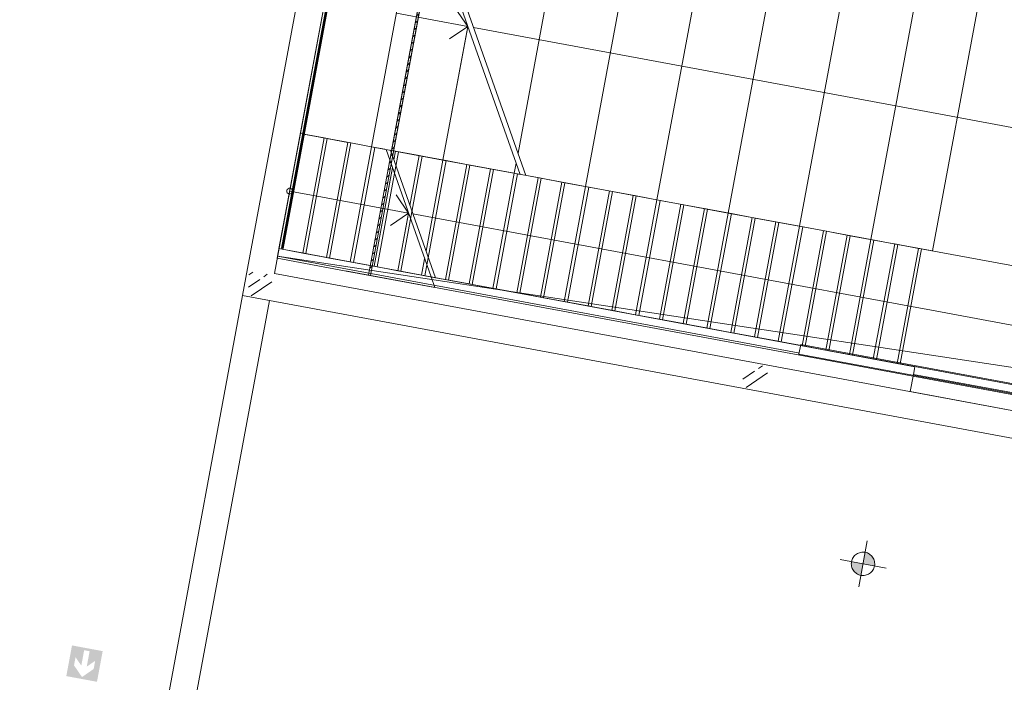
# Model space of a CAD drawing. Header units: metres. Extents: x -499360 to 60282433, y -11592314 to 5708004.
# Tile 37 of 128: x 32353345 to 32353358, y 5707912 to 5707921. Entities that reach past the tile are written whole.
import ezdxf

# ---------------------------------------------------------------- set-up
doc = ezdxf.new("R2010")
doc.units = ezdxf.units.M
doc.header["$LTSCALE"] = 0.75
doc.set_wipeout_variables(frame=1)
doc.layers.get('0').update_dxf_attribs({"linetype": 'CONTINUOUS'})
for name, color, linetype, lineweight in [('10417023$0$#9_002_GES I Übersicht Erdgeschoss_1_108_Treppen.A', 7, 'CONTINUOUS', 25), ('10417023$0$#9_002_GES I Übersicht Erdgeschoss_1_202_Innenwandbekleidung.A', 7, 'CONTINUOUS', 25), ('10417023$0$#9_002_GES I Übersicht Erdgeschoss_1_607b_Brandschutz 1_100', 7, 'CONTINUOUS', 25), ('10417023$0$#9_002_GES I Übersicht Erdgeschoss_1_Neubau_103_Stützen.A', 7, 'CONTINUOUS', 25), ('10417023$0$#9_002_GES I Übersicht Erdgeschoss_1_Neubau_104_Decken.A', 7, 'CONTINUOUS', 25), ('10417023$0$#9_002_GES I Übersicht Erdgeschoss_1_Neubau_105_Unterzug.A', 7, 'CONTINUOUS', 25), ('10417023$0$#9_002_GES I Übersicht Erdgeschoss_1_Neubau_108_Treppen.A', 7, 'CONTINUOUS', 25), ('10417023$0$#9_002_GES I Übersicht Erdgeschoss_1_Neubau_502_Bemaßung 1_100.A', 7, 'CONTINUOUS', 25), ('10417023$0$Keine', 7, 'CONTINUOUS', 13)]:
    doc.layers.add(name, color=color, linetype=linetype, lineweight=lineweight)
pattern_1 = [(44.99999999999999, (0, 0), (-0.1697056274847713, 0.1697056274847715), []), (44.99999999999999, (-0.08485281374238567, 0.08485281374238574), (-0.1697056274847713, 0.1697056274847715), [0.18, -0.05999999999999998])]

# ---------------------------------------------------------------- blocks, each defined once
blk = doc.blocks.new('10417023$0$#9_MKO_LP5_ARC_GES_UP_00_002_P_G_modell (3D)')
at = {"layer": '10417023$0$#9_002_GES I Übersicht Erdgeschoss_1_108_Treppen.A', "linetype": 'Continuous', "lineweight": 5, "true_color": 0xff0000}
h = blk.add_hatch(dxfattribs=at)
h.set_pattern_fill('#9_HOLZ__VOLLHOLZ__HIRNHO', color=1, style=0, pattern_type=2)
h.set_pattern_definition([(10, (0, 0), (-0.01562833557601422, 0.08863269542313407), [])])
h.paths.add_polyline_path([(-32353494.23381297, -5707802.629020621), (-32353494.23381297, -5707797.520586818), (-32353494.25943706, -5707797.520586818), (-32353494.25943706, -5707802.629020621)])
at = {"layer": '10417023$0$#9_002_GES I Übersicht Erdgeschoss_1_607b_Brandschutz 1_100', "linetype": 'Continuous', "lineweight": 0, "true_color": 0xff0000}
h = blk.add_hatch(color=1, dxfattribs=at)
h.paths.add_polyline_path([(-32353497.12996534, -5707807.990529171), (-32353497.12997311, -5707808.390529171), (-32353496.72997311, -5707808.390536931), (-32353496.72996534, -5707807.990536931)])
h.paths.add_polyline_path([(-32353496.96547958, -5707808.022483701), (-32353496.89445235, -5707808.022485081), (-32353496.89445625, -5707808.223488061), (-32353496.80199149, -5707808.130545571), (-32353496.80199356, -5707808.236892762), (-32353496.92997262, -5707808.36553305), (-32353497.05794669, -5707808.23688779), (-32353497.05794463, -5707808.130540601), (-32353496.96548348, -5707808.223486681)])
at = {"layer": '10417023$0$#9_002_GES I Übersicht Erdgeschoss_1_Neubau_103_Stützen.A', "linetype": 'Continuous', "lineweight": 5, "true_color": 0xff0000}
h = blk.add_hatch(dxfattribs=at)
h.set_pattern_fill('#9_BETON__STAHLBETON_0001', color=1, style=0, pattern_type=2)
h.set_pattern_definition(pattern_1)
edge = h.paths.add_edge_path()
edge.add_arc((-32353495.62381294, -5707803.00457689), 0.175, 180, 270)
edge.add_arc((-32353495.62381294, -5707803.00457689), 0.175, 270, 360)
edge.add_arc((-32353495.62381294, -5707803.00457689), 0.175, 0, 90)
edge.add_arc((-32353495.62381294, -5707803.00457689), 0.175, 90, 180)
h = blk.add_hatch(dxfattribs=at)
h.set_pattern_fill('#9_BETON__STAHLBETON_0001', color=1, style=0, pattern_type=2)
h.set_pattern_definition(pattern_1)
edge = h.paths.add_edge_path()
edge.add_arc((-32353489.15881512, -5707803.00457689), 0.175, 180, 270)
edge.add_arc((-32353489.15881512, -5707803.00457689), 0.175, 270, 360)
edge.add_arc((-32353489.15881512, -5707803.00457689), 0.175, 0, 90)
edge.add_arc((-32353489.15881512, -5707803.00457689), 0.175, 90, 180)
at = {"layer": '10417023$0$#9_002_GES I Übersicht Erdgeschoss_1_Neubau_502_Bemaßung 1_100.A', "linetype": 'Continuous', "lineweight": 0, "true_color": 0xff0000}
for points in [[(-32353487.35027044, -5707805.110787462), (-32353487.20027044, -5707805.110787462), (-32353487.2116885, -5707805.053384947), (-32353487.24420442, -5707805.004721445), (-32353487.29286792, -5707804.972205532), (-32353487.35027044, -5707804.960787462)], [(-32353487.35027044, -5707805.110787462), (-32353487.50027043, -5707805.110787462), (-32353487.48885236, -5707805.168189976), (-32353487.45633645, -5707805.216853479), (-32353487.40767295, -5707805.249369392), (-32353487.35027044, -5707805.260787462)]]:
    blk.add_hatch(color=1, dxfattribs=at).paths.add_polyline_path(points)
at = {"layer": '10417023$0$#9_002_GES I Übersicht Erdgeschoss_1_108_Treppen.A', "color": 1, "linetype": 'Continuous', "lineweight": 18, "true_color": 0xff0000}
for p, q in [((-32353495.40943702, -5707797.62487689), (-32353495.40943702, -5707801.004479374)), ((-32353487.20566295, -5707801.004479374), (-32353487.20566295, -5707797.62487689)), ((-32353495.40943702, -5707802.504374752), (-32353495.40943702, -5707801.004479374)), ((-32353495.40943702, -5707801.004479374), (-32353495.09958553, -5707801.004479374)), ((-32353495.09958553, -5707802.504374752), (-32353495.09958553, -5707801.004479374)), ((-32353495.09943702, -5707802.504374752), (-32353495.09943702, -5707801.004479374)), ((-32353495.09943702, -5707801.004479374), (-32353494.78953358, -5707801.004479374)), ((-32353494.78953358, -5707802.504374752), (-32353494.78953358, -5707801.004479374)), ((-32353494.78943702, -5707802.504374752), (-32353494.78943702, -5707801.004479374)), ((-32353494.78943702, -5707801.004479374), (-32353494.47948163, -5707801.004479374)), ((-32353494.47948163, -5707802.504374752), (-32353494.47948163, -5707801.004479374)), ((-32353494.47943702, -5707802.504374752), (-32353494.47943702, -5707801.004479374)), ((-32353494.47943702, -5707801.004479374), (-32353494.16943702, -5707801.004479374)), ((-32353494.16943702, -5707801.004479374), (-32353493.85943702, -5707801.004479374)), ((-32353494.16943702, -5707802.504374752), (-32353494.16943702, -5707801.004479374)), ((-32353493.85943702, -5707801.004479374), (-32353493.54943702, -5707801.004479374)), ((-32353493.85943702, -5707802.504374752), (-32353493.85943702, -5707801.004479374)), ((-32353493.54943702, -5707801.004479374), (-32353493.23943702, -5707801.004479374)), ((-32353493.54943702, -5707802.504374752), (-32353493.54943702, -5707801.004479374)), ((-32353493.23943702, -5707801.004479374), (-32353492.92943702, -5707801.004479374)), ((-32353493.23943702, -5707802.504374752), (-32353493.23943702, -5707801.004479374)), ((-32353492.92943702, -5707802.504374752), (-32353492.92943702, -5707801.004479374)), ((-32353492.92943702, -5707801.004479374), (-32353492.61943702, -5707801.004479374)), ((-32353492.61943702, -5707802.504374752), (-32353492.61943702, -5707801.004479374)), ((-32353492.61943702, -5707801.004479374), (-32353492.30943702, -5707801.004479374)), ((-32353492.30943702, -5707801.004479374), (-32353491.99943702, -5707801.004479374)), ((-32353492.30943702, -5707802.504374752), (-32353492.30943702, -5707801.004479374)), ((-32353491.99943702, -5707801.004479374), (-32353491.68943702, -5707801.004479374)), ((-32353491.99943702, -5707802.504374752), (-32353491.99943702, -5707801.004479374)), ((-32353491.68943702, -5707801.004479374), (-32353491.37943702, -5707801.004479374)), ((-32353491.68943702, -5707802.504374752), (-32353491.68943702, -5707801.004479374)), ((-32353491.37943702, -5707801.004479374), (-32353491.06943702, -5707801.004479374)), ((-32353491.37943702, -5707802.504374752), (-32353491.37943702, -5707801.004479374)), ((-32353491.06943702, -5707802.504374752), (-32353491.06943702, -5707801.004479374)), ((-32353491.06943702, -5707801.004479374), (-32353490.75943702, -5707801.004479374)), ((-32353490.75943702, -5707801.004479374), (-32353490.44943702, -5707801.004479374)), ((-32353490.75943702, -5707802.504374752), (-32353490.75943702, -5707801.004479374)), ((-32353490.44943702, -5707801.004479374), (-32353490.13943702, -5707801.004479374)), ((-32353490.44943702, -5707802.504374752), (-32353490.44943702, -5707801.004479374)), ((-32353490.13943702, -5707801.004479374), (-32353489.82943702, -5707801.004479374)), ((-32353490.13943702, -5707802.504374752), (-32353490.13943702, -5707801.004479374)), ((-32353489.82943702, -5707802.504374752), (-32353489.82943702, -5707801.004479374)), ((-32353489.82943702, -5707801.004479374), (-32353489.51974873, -5707801.004479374)), ((-32353489.51974873, -5707802.504374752), (-32353489.51974873, -5707801.004479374)), ((-32353489.51943702, -5707802.504374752), (-32353489.51943702, -5707801.004479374)), ((-32353489.51943702, -5707801.004479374), (-32353489.20943702, -5707801.004479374)), ((-32353489.20943702, -5707802.504374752), (-32353489.20943702, -5707801.004479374)), ((-32353489.20943702, -5707801.004479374), (-32353488.89943702, -5707801.004479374)), ((-32353488.89943702, -5707802.504374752), (-32353488.89943702, -5707801.004479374)), ((-32353488.89943702, -5707801.004479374), (-32353488.58943702, -5707801.004479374)), ((-32353488.58943702, -5707801.004479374), (-32353488.27943702, -5707801.004479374)), ((-32353488.27943702, -5707801.004479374), (-32353487.96943702, -5707801.004479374)), ((-32353487.96943702, -5707801.004479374), (-32353487.65943702, -5707801.004479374)), ((-32353487.65943702, -5707801.004479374), (-32353487.34943702, -5707801.004479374)), ((-32353487.34943702, -5707801.004479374), (-32353487.20566295, -5707801.004479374)), ((-32353495.09958553, -5707802.504374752), (-32353495.40943702, -5707802.504374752)), ((-32353494.78953358, -5707802.504374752), (-32353495.09943702, -5707802.504374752)), ((-32353494.47948163, -5707802.504374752), (-32353494.78943702, -5707802.504374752)), ((-32353494.16943702, -5707802.504374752), (-32353494.47943702, -5707802.504374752)), ((-32353493.85943702, -5707802.504374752), (-32353494.16943702, -5707802.504374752)), ((-32353493.54943702, -5707802.504374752), (-32353493.85943702, -5707802.504374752)), ((-32353493.23943702, -5707802.504374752), (-32353493.54943702, -5707802.504374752)), ((-32353492.92943702, -5707802.504374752), (-32353493.23943702, -5707802.504374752)), ((-32353492.61943702, -5707802.504374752), (-32353492.92943702, -5707802.504374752)), ((-32353492.30943702, -5707802.504374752), (-32353492.61943702, -5707802.504374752)), ((-32353491.99943702, -5707802.504374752), (-32353492.30943702, -5707802.504374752)), ((-32353491.68943702, -5707802.504374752), (-32353491.99943702, -5707802.504374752)), ((-32353491.37943702, -5707802.504374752), (-32353491.68943702, -5707802.504374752)), ((-32353491.06943702, -5707802.504374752), (-32353491.37943702, -5707802.504374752)), ((-32353490.75943702, -5707802.504374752), (-32353491.06943702, -5707802.504374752)), ((-32353490.44943702, -5707802.504374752), (-32353490.75943702, -5707802.504374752)), ((-32353490.13943702, -5707802.504374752), (-32353490.44943702, -5707802.504374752)), ((-32353489.82943702, -5707802.504374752), (-32353490.13943702, -5707802.504374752)), ((-32353489.51974873, -5707802.504374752), (-32353489.82943702, -5707802.504374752)), ((-32353489.20943702, -5707802.504374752), (-32353489.51943702, -5707802.504374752)), ((-32353488.89943702, -5707802.504374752), (-32353489.20943702, -5707802.504374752)), ((-32353484.88777038, -5707802.82957689), (-32353487.15777038, -5707802.82957689))]:
    blk.add_line(p, q, dxfattribs=at)
at = {"layer": '10417023$0$#9_002_GES I Übersicht Erdgeschoss_1_108_Treppen.A', "color": 1, "linetype": 'Continuous', "lineweight": 13, "true_color": 0xff0000, "flags": 128}
blk.add_lwpolyline([(-32353494.23381297, -5707802.629020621), (-32353494.25943706, -5707802.629020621), (-32353494.25943706, -5707797.520586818), (-32353494.23381297, -5707797.520586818)], close=True, dxfattribs=at)
at = {"layer": '10417023$0$#9_002_GES I Übersicht Erdgeschoss_1_202_Innenwandbekleidung.A', "color": 1, "linetype": 'Continuous', "lineweight": 13, "true_color": 0xff0000}
for p, q in [((-32353495.41945468, -5707797.509576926), (-32353495.41945468, -5707802.491878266)), ((-32353495.39945468, -5707802.491878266), (-32353495.39945468, -5707797.509576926)), ((-32353494.25943698, -5707798.100911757), (-32353494.25943698, -5707801.004479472)), ((-32353494.23381259, -5707798.145293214), (-32353494.23381259, -5707801.004479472)), ((-32353495.41945468, -5707802.491878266), (-32353495.39945468, -5707802.491878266)), ((-32353493.466595, -5707802.5043744), (-32353493.39432698, -5707802.62954706)), ((-32353495.44881329, -5707802.604475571), (-32353495.44881329, -5707802.62954706)), ((-32353494.55105563, -5707802.62954706), (-32353495.44881329, -5707802.62954706)), ((-32353493.39432698, -5707802.62954706), (-32353494.55105563, -5707802.62954706))]:
    blk.add_line(p, q, dxfattribs=at)
at = {"layer": '10417023$0$#9_002_GES I Übersicht Erdgeschoss_1_Neubau_104_Decken.A', "color": 1, "linetype": 'Continuous', "lineweight": 13, "true_color": 0xff0000}
for p, q in [((-32353495.44881294, -5707797.37957689), (-32353495.44881294, -5707802.6044758)), ((-32353477.01881479, -5707801.989465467), (-32353495.44881329, -5707802.604475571)), ((-32353495.44881294, -5707802.6044758), (-32353476.40380519, -5707802.6044758))]:
    blk.add_line(p, q, dxfattribs=at)
at = {"layer": '10417023$0$#9_002_GES I Übersicht Erdgeschoss_1_Neubau_105_Unterzug.A', "color": 1, "linetype": 'Continuous', "lineweight": 13, "true_color": 0xff0000}
for p, q in [((-32353495.79881293, -5707796.92957689), (-32353495.79881293, -5707802.82957689)), ((-32353495.44881294, -5707802.82957689), (-32353495.44881294, -5707797.509576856)), ((-32353495.79881293, -5707803.17957689), (-32353495.79881293, -5707802.82957689)), ((-32353476.40380519, -5707802.82957689), (-32353495.44881294, -5707802.82957689)), ((-32353495.79881351, -5707803.17957689), (-32353495.79883198, -5707808.804592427)), ((-32353495.44881351, -5707803.179578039), (-32353495.79881351, -5707803.17957689)), ((-32353495.79881293, -5707803.17957689), (-32353476.05380519, -5707803.17957689)), ((-32353495.44883198, -5707808.804593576), (-32353495.44881351, -5707803.179578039))]:
    blk.add_line(p, q, dxfattribs=at)
at = {"layer": '10417023$0$#9_002_GES I Übersicht Erdgeschoss_1_Neubau_108_Treppen.A', "color": 1, "linetype": 'Continuous', "lineweight": 13, "true_color": 0xff0000}
for p, q in [((-32353495.44963471, -5707797.519500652), (-32353495.44961162, -5707801.004469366)), ((-32353495.44961162, -5707801.004469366), (-32353495.44963471, -5707797.519500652)), ((-32353494.59512238, -5707797.519494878), (-32353492.58308018, -5707801.004404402)), ((-32353494.51999597, -5707797.51949921), (-32353492.50795522, -5707801.004404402)), ((-32353492.65963433, -5707797.51949921), (-32353492.65961412, -5707800.741727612)), ((-32353491.72963469, -5707797.51949921), (-32353491.72961159, -5707801.004319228)), ((-32353490.79963504, -5707797.51949921), (-32353490.79961194, -5707801.004313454)), ((-32353489.86963395, -5707797.51949921), (-32353489.8696123, -5707801.004307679)), ((-32353488.9396343, -5707797.51949921), (-32353488.93961265, -5707801.004301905)), ((-32353488.00963466, -5707797.51949921), (-32353488.009613, -5707801.004296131)), ((-32353494.51961197, -5707801.054417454), (-32353494.51963362, -5707797.650244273)), ((-32353494.51963362, -5707797.650244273), (-32353494.51961197, -5707801.054417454)), ((-32353493.58962387, -5707799.261933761), (-32353493.78962555, -5707799.06193497)), ((-32353494.51962351, -5707799.261939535), (-32353493.58962387, -5707799.261933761)), ((-32353493.78962266, -5707799.461933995), (-32353493.58962387, -5707799.261933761)), ((-32353493.58962387, -5707799.287029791), (-32353493.58961232, -5707801.004413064)), ((-32353493.58961232, -5707801.004413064), (-32353493.58961232, -5707799.261933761)), ((-32353493.51449891, -5707799.261933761), (-32353488.00962311, -5707799.261899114)), ((-32353488.00962311, -5707799.261899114), (-32353477.01940235, -5707799.261891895)), ((-32353492.65961412, -5707800.871841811), (-32353492.65961268, -5707801.004335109)), ((-32353495.44961162, -5707801.004469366), (-32353494.829608, -5707801.004466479)), ((-32353495.44960728, -5707801.004421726), (-32353495.44960728, -5707802.5043744)), ((-32353495.13960836, -5707801.004421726), (-32353495.44960728, -5707801.004421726)), ((-32353495.13960836, -5707802.5043744), (-32353495.13960836, -5707801.004421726)), ((-32353495.13960836, -5707801.004421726), (-32353495.13960836, -5707802.5043744)), ((-32353494.829608, -5707801.004421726), (-32353495.13960836, -5707801.004421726)), ((-32353494.829608, -5707802.5043744), (-32353494.829608, -5707801.004421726)), ((-32353494.829608, -5707801.004421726), (-32353494.829608, -5707802.5043744)), ((-32353494.51961197, -5707801.004378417), (-32353493.58961232, -5707801.004372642)), ((-32353494.3470551, -5707801.004378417), (-32353494.51961197, -5707801.004378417)), ((-32353494.51961197, -5707801.054417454), (-32353494.51961197, -5707801.004417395)), ((-32353494.51960764, -5707802.5043744), (-32353494.51960764, -5707801.054374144)), ((-32353494.51960764, -5707801.054374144), (-32353494.51960764, -5707802.5043744)), ((-32353494.33261883, -5707801.004376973), (-32353493.466595, -5707802.5043744)), ((-32353494.20960727, -5707801.00437553), (-32353494.28041579, -5707801.004376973)), ((-32353494.2748838, -5707801.004376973), (-32353493.40885998, -5707802.5043744)), ((-32353494.20960727, -5707801.117439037), (-32353494.20960727, -5707801.00437553)), ((-32353494.20960727, -5707801.00437553), (-32353494.20960727, -5707801.117439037)), ((-32353493.89960836, -5707801.00437553), (-32353494.20960727, -5707801.00437553)), ((-32353493.89960836, -5707801.654376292), (-32353493.89960836, -5707801.00437553)), ((-32353493.89960836, -5707801.00437553), (-32353493.89960836, -5707801.654374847)), ((-32353493.58960799, -5707801.00437553), (-32353493.89960836, -5707801.00437553)), ((-32353493.58961232, -5707801.004413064), (-32353492.65961268, -5707801.004366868)), ((-32353493.58960799, -5707802.191310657), (-32353493.58960799, -5707801.00437553)), ((-32353493.58960799, -5707801.00437553), (-32353493.58960799, -5707802.191310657)), ((-32353493.27960763, -5707801.00437553), (-32353493.58960799, -5707801.00437553)), ((-32353493.27960763, -5707802.5043744), (-32353493.27960763, -5707801.00437553)), ((-32353493.27960763, -5707801.00437553), (-32353493.27960763, -5707802.5043744)), ((-32353492.96960726, -5707801.00437553), (-32353493.27960763, -5707801.00437553)), ((-32353492.65960835, -5707801.004335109), (-32353492.96960726, -5707801.004335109)), ((-32353492.96960726, -5707802.5043744), (-32353492.96960726, -5707801.00437553)), ((-32353492.96960726, -5707801.00437553), (-32353492.96960726, -5707802.5043744)), ((-32353492.68848091, -5707801.004405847), (-32353492.58308018, -5707801.004404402)), ((-32353492.65960835, -5707802.5043744), (-32353492.65960835, -5707801.004402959)), ((-32353492.65960835, -5707801.004402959), (-32353492.65960835, -5707802.5043744)), ((-32353492.52295884, -5707801.004404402), (-32353491.75847981, -5707801.004400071)), ((-32353492.34960798, -5707802.5043744), (-32353492.34960798, -5707801.004402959)), ((-32353492.34960798, -5707801.004402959), (-32353492.34960798, -5707802.5043744)), ((-32353492.03960762, -5707802.5043744), (-32353492.03960762, -5707801.004402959)), ((-32353492.03960762, -5707801.004402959), (-32353492.03960762, -5707802.5043744)), ((-32353491.72961159, -5707801.004319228), (-32353490.79961194, -5707801.004313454)), ((-32353491.72960726, -5707802.5043744), (-32353491.72960726, -5707801.004293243)), ((-32353491.72960726, -5707801.004293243), (-32353491.72960726, -5707802.5043744)), ((-32353491.41960834, -5707802.5043744), (-32353491.41960834, -5707801.004293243)), ((-32353491.41960834, -5707801.004293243), (-32353491.41960834, -5707802.5043744)), ((-32353491.10960798, -5707802.5043744), (-32353491.10960798, -5707801.004293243)), ((-32353491.10960798, -5707801.004293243), (-32353491.10960798, -5707802.5043744)), ((-32353490.79961194, -5707801.004313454), (-32353489.8696123, -5707801.004307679)), ((-32353490.79960761, -5707802.5043744), (-32353490.79960761, -5707801.004293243)), ((-32353490.79960761, -5707801.004293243), (-32353490.79960761, -5707802.5043744)), ((-32353490.48960724, -5707802.5043744), (-32353490.48960724, -5707801.004293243)), ((-32353490.48960724, -5707801.004293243), (-32353490.48960724, -5707802.5043744)), ((-32353490.17960833, -5707802.5043744), (-32353490.17960833, -5707801.004293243)), ((-32353490.17960833, -5707801.004293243), (-32353490.17960833, -5707802.5043744)), ((-32353489.86960796, -5707801.004293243), (-32353490.17960833, -5707801.004293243)), ((-32353489.8696123, -5707801.004307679), (-32353488.93961265, -5707801.004301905)), ((-32353489.86960796, -5707802.5043744), (-32353489.86960796, -5707801.004293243)), ((-32353489.86960796, -5707801.004293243), (-32353489.86960796, -5707802.5043744)), ((-32353489.5596076, -5707802.5043744), (-32353489.5596076, -5707801.004293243)), ((-32353489.5596076, -5707801.004293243), (-32353489.5596076, -5707802.5043744)), ((-32353489.24960724, -5707802.5043744), (-32353489.24960724, -5707801.004293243)), ((-32353489.24960724, -5707801.004293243), (-32353489.24960724, -5707802.5043744)), ((-32353488.93961265, -5707801.004301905), (-32353488.009613, -5707801.004296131)), ((-32353488.93960832, -5707802.5043744), (-32353488.93960832, -5707801.004293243)), ((-32353488.93960832, -5707801.004293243), (-32353488.93960832, -5707802.5043744)), ((-32353488.009613, -5707801.004296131), (-32353487.70940333, -5707801.004293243)), ((-32353487.70940333, -5707801.004293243), (-32353485.3894035, -5707801.0042918)), ((-32353487.38960795, -5707801.004293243), (-32353487.69960831, -5707801.004293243)), ((-32353494.20960727, -5707801.217439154), (-32353494.20960727, -5707802.5043744)), ((-32353494.20960727, -5707802.5043744), (-32353494.20960727, -5707801.242438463)), ((-32353493.89960836, -5707801.754374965), (-32353494.09960714, -5707801.55437473)), ((-32353495.44960728, -5707801.754374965), (-32353495.13960836, -5707801.754374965)), ((-32353495.13960836, -5707801.754374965), (-32353493.89960836, -5707801.754374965)), ((-32353494.09960714, -5707801.954375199), (-32353493.89960836, -5707801.754374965)), ((-32353493.89960836, -5707801.754374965), (-32353493.89960836, -5707802.5043744)), ((-32353493.89960836, -5707802.5043744), (-32353493.89960836, -5707801.779374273)), ((-32353493.84187334, -5707801.754374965), (-32353487.38960795, -5707801.754374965)), ((-32353487.38960795, -5707801.754374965), (-32353487.07960759, -5707801.754374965)), ((-32353487.07960759, -5707801.754374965), (-32353484.76894514, -5707801.754374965)), ((-32353493.58960799, -5707802.291310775), (-32353493.58960799, -5707802.5043744)), ((-32353493.58960799, -5707802.5043744), (-32353493.58960799, -5707802.316310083)), ((-32353495.44960728, -5707802.5043744), (-32353495.13960836, -5707802.5043744)), ((-32353495.13960836, -5707802.5043744), (-32353494.829608, -5707802.5043744)), ((-32353494.829608, -5707802.5043744), (-32353494.51960764, -5707802.5043744)), ((-32353494.51960764, -5707802.5043744), (-32353494.20960727, -5707802.5043744)), ((-32353494.20960727, -5707802.5043744), (-32353493.89960836, -5707802.5043744)), ((-32353493.89960836, -5707802.5043744), (-32353493.58960799, -5707802.5043744)), ((-32353493.58960799, -5707802.5043744), (-32353493.466595, -5707802.5043744)), ((-32353493.40885998, -5707802.5043744), (-32353493.27960763, -5707802.5043744)), ((-32353493.27960763, -5707802.5043744), (-32353492.96960726, -5707802.5043744)), ((-32353492.96960726, -5707802.5043744), (-32353492.65960835, -5707802.5043744)), ((-32353492.65960835, -5707802.5043744), (-32353492.34960798, -5707802.5043744)), ((-32353492.34960798, -5707802.5043744), (-32353492.03960762, -5707802.5043744)), ((-32353492.03960762, -5707802.5043744), (-32353491.72960726, -5707802.5043744)), ((-32353491.72960726, -5707802.5043744), (-32353491.41960834, -5707802.5043744)), ((-32353491.41960834, -5707802.5043744), (-32353491.10960798, -5707802.5043744)), ((-32353491.10960798, -5707802.5043744), (-32353490.79960761, -5707802.5043744)), ((-32353490.79960761, -5707802.5043744), (-32353490.48960724, -5707802.5043744)), ((-32353490.48960724, -5707802.5043744), (-32353490.17960833, -5707802.5043744)), ((-32353490.17960833, -5707802.5043744), (-32353489.86960796, -5707802.5043744)), ((-32353489.86960796, -5707802.5043744), (-32353489.5596076, -5707802.5043744)), ((-32353489.5596076, -5707802.5043744), (-32353489.24960724, -5707802.5043744)), ((-32353489.24960724, -5707802.5043744), (-32353488.93960832, -5707802.5043744))]:
    blk.add_line(p, q, dxfattribs=at)
for start, end in [(90, 270), (270, 90)]:
    blk.add_arc((-32353495.44960782, -5707801.754375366), 0.0375, start, end, dxfattribs=at)
at = {"layer": '10417023$0$#9_002_GES I Übersicht Erdgeschoss_1_Neubau_502_Bemaßung 1_100.A', "color": 1, "linetype": 'Continuous', "lineweight": 13, "true_color": 0xff0000}
for p, q in [((-32353487.35027053, -5707805.410787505), (-32353487.35027053, -5707804.810786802)), ((-32353487.65027088, -5707805.110787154), (-32353487.05027018, -5707805.110787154))]:
    blk.add_line(p, q, dxfattribs=at)
at = {"layer": '10417023$0$#9_002_GES I Übersicht Erdgeschoss_1_Neubau_502_Bemaßung 1_100.A', "color": 1, "linetype": 'Continuous', "lineweight": 13, "true_color": 0xff0000, "flags": 128}
blk.add_lwpolyline([(-32353487.20027044, -5707805.110787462), (-32353487.20099273, -5707805.125490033), (-32353487.20315265, -5707805.14005101), (-32353487.20672939, -5707805.154330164), (-32353487.21168851, -5707805.168189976), (-32353487.21798225, -5707805.181496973), (-32353487.22554999, -5707805.194122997), (-32353487.23431887, -5707805.205946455), (-32353487.24420442, -5707805.216853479), (-32353487.25511144, -5707805.22673903), (-32353487.2669349, -5707805.235507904), (-32353487.27956092, -5707805.243075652), (-32353487.29286792, -5707805.249369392), (-32353487.30672773, -5707805.254328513), (-32353487.32100689, -5707805.257905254), (-32353487.33556786, -5707805.260065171), (-32353487.35027044, -5707805.260787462), (-32353487.36497301, -5707805.260065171), (-32353487.37953398, -5707805.257905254), (-32353487.39381314, -5707805.254328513), (-32353487.40767295, -5707805.249369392), (-32353487.42097995, -5707805.243075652), (-32353487.43360597, -5707805.235507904), (-32353487.44542943, -5707805.22673903), (-32353487.45633645, -5707805.216853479), (-32353487.466222, -5707805.205946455), (-32353487.47499088, -5707805.194122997), (-32353487.48255862, -5707805.181496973), (-32353487.48885236, -5707805.168189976), (-32353487.49381148, -5707805.154330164), (-32353487.49738823, -5707805.14005101), (-32353487.49954814, -5707805.125490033), (-32353487.50027043, -5707805.110787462), (-32353487.49954814, -5707805.096084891), (-32353487.49738823, -5707805.081523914), (-32353487.49381148, -5707805.067244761), (-32353487.48885236, -5707805.053384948), (-32353487.48255862, -5707805.040077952), (-32353487.47499088, -5707805.027451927), (-32353487.466222, -5707805.015628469), (-32353487.45633645, -5707805.004721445), (-32353487.44542943, -5707804.994835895), (-32353487.43360597, -5707804.98606702), (-32353487.42097995, -5707804.978499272), (-32353487.40767295, -5707804.972205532), (-32353487.39381314, -5707804.967246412), (-32353487.37953398, -5707804.96366967), (-32353487.36497301, -5707804.961509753), (-32353487.35027044, -5707804.960787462), (-32353487.33556786, -5707804.961509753), (-32353487.32100689, -5707804.96366967), (-32353487.30672773, -5707804.967246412), (-32353487.29286792, -5707804.972205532), (-32353487.27956092, -5707804.978499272), (-32353487.2669349, -5707804.98606702), (-32353487.25511144, -5707804.994835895), (-32353487.24420442, -5707805.004721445), (-32353487.23431887, -5707805.015628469), (-32353487.22554999, -5707805.027451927), (-32353487.21798225, -5707805.040077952), (-32353487.21168851, -5707805.053384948), (-32353487.20672939, -5707805.067244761), (-32353487.20315265, -5707805.081523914), (-32353487.20099273, -5707805.096084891)], close=True, dxfattribs=at)
at = {"color": 1, "linetype": 'Continuous', "lineweight": 5, "true_color": 0xff0000}
blk.add_wipeout([(-32353484.459224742, -5707802.491878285), (-32353488.649426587, -5707802.491878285), (-32353488.649426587, -5707802.616878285), (-32353484.459224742, -5707802.616878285)], dxfattribs=at).dxf.layer = '10417023$0$#9_002_GES I Übersicht Erdgeschoss_1_202_Innenwandbekleidung.A'
at = {"layer": '10417023$0$#9_002_GES I Übersicht Erdgeschoss_1_108_Treppen.A', "color": 1, "linetype": 'Continuous', "lineweight": 18, "true_color": 0xff0000}
for p, q in [((-32353488.58943702, -5707802.504374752), (-32353488.58943702, -5707801.004479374)), ((-32353488.27943702, -5707802.504374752), (-32353488.27943702, -5707801.004479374)), ((-32353487.96943702, -5707802.504374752), (-32353487.96943702, -5707801.004479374)), ((-32353487.65943702, -5707802.504374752), (-32353487.65943702, -5707801.004479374)), ((-32353487.34943702, -5707802.504374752), (-32353487.34943702, -5707801.004479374)), ((-32353487.20566295, -5707802.504479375), (-32353495.40943702, -5707802.504472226)), ((-32353488.58943702, -5707802.504374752), (-32353488.89943702, -5707802.504374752)), ((-32353488.27943702, -5707802.504374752), (-32353488.58943702, -5707802.504374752)), ((-32353487.96943702, -5707802.504374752), (-32353488.27943702, -5707802.504374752)), ((-32353487.65943702, -5707802.504374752), (-32353487.96943702, -5707802.504374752)), ((-32353487.34943702, -5707802.504374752), (-32353487.65943702, -5707802.504374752)), ((-32353487.20566295, -5707802.504374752), (-32353487.34943702, -5707802.504374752)), ((-32353487.15777038, -5707802.504479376), (-32353487.20566295, -5707802.504479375)), ((-32353487.15777038, -5707802.604466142), (-32353487.15777038, -5707802.504479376)), ((-32353484.88777038, -5707802.604466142), (-32353487.15777038, -5707802.604466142)), ((-32353487.15777038, -5707802.82957689), (-32353487.15777038, -5707802.604475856))]:
    blk.add_line(p, q, dxfattribs=at)
at = {"layer": '10417023$0$#9_002_GES I Übersicht Erdgeschoss_1_202_Innenwandbekleidung.A', "color": 1, "linetype": 'Continuous', "lineweight": 13, "true_color": 0xff0000}
for p, q in [((-32353484.45922475, -5707802.491878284), (-32353488.64942659, -5707802.491878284)), ((-32353488.64942659, -5707802.491878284), (-32353488.64942659, -5707802.616878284)), ((-32353487.88718901, -5707802.504547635), (-32353476.45881703, -5707802.504547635)), ((-32353476.43381628, -5707802.62954706), (-32353494.55994405, -5707802.62954706)), ((-32353488.64942659, -5707802.616878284), (-32353484.45922475, -5707802.616878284))]:
    blk.add_line(p, q, dxfattribs=at)
at = {"layer": '10417023$0$#9_002_GES I Übersicht Erdgeschoss_1_Neubau_108_Treppen.A', "color": 1, "linetype": 'Continuous', "lineweight": 13, "true_color": 0xff0000}
for p, q in [((-32353488.62960796, -5707802.5043744), (-32353488.62960796, -5707801.004293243)), ((-32353488.62960796, -5707801.004293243), (-32353488.62960796, -5707802.5043744)), ((-32353488.31960759, -5707802.5043744), (-32353488.31960759, -5707801.004293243)), ((-32353488.31960759, -5707801.004293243), (-32353488.31960759, -5707802.5043744)), ((-32353488.00960723, -5707802.5043744), (-32353488.00960723, -5707801.004293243)), ((-32353488.00960723, -5707801.004293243), (-32353488.00960723, -5707802.5043744)), ((-32353487.69960831, -5707802.5043744), (-32353487.69960831, -5707801.004293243)), ((-32353487.69960831, -5707801.004293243), (-32353487.69960831, -5707802.5043744)), ((-32353487.38960795, -5707802.5043744), (-32353487.38960795, -5707801.004293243)), ((-32353487.38960795, -5707801.004293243), (-32353487.38960795, -5707802.5043744)), ((-32353488.93960832, -5707802.5043744), (-32353488.62960796, -5707802.5043744)), ((-32353488.62960796, -5707802.5043744), (-32353488.31960759, -5707802.5043744)), ((-32353488.31960759, -5707802.5043744), (-32353488.00960723, -5707802.5043744)), ((-32353488.00960723, -5707802.5043744), (-32353487.69960831, -5707802.5043744)), ((-32353487.69960831, -5707802.5043744), (-32353487.38960795, -5707802.5043744)), ((-32353487.38960795, -5707802.5043744), (-32353487.15779304, -5707802.504479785))]:
    blk.add_line(p, q, dxfattribs=at)
blk = doc.blocks.new('10417023$0$2_MKO_LP5_LAN_GES_UP_00_002_V_A (3D)')
at = {"layer": '10417023$0$Keine'}
blk.add_blockref('10417023$0$#9_MKO_LP5_ARC_GES_UP_00_002_P_G_modell (3D)', (0, 0), dxfattribs=at)
blk = doc.blocks.new('10417023')
at = {"layer": '10417023$0$Keine', "rotation": 349.4819372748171}
blk.add_blockref('10417023$0$2_MKO_LP5_LAN_GES_UP_00_002_V_A (3D)', (65205154.93137175, 5413829.557758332), dxfattribs=at)

msp = doc.modelspace()

# ---------------------------------------------------------------- block references
msp.add_blockref('10417023', (0, 0))

doc.saveas('drawing.dxf')
